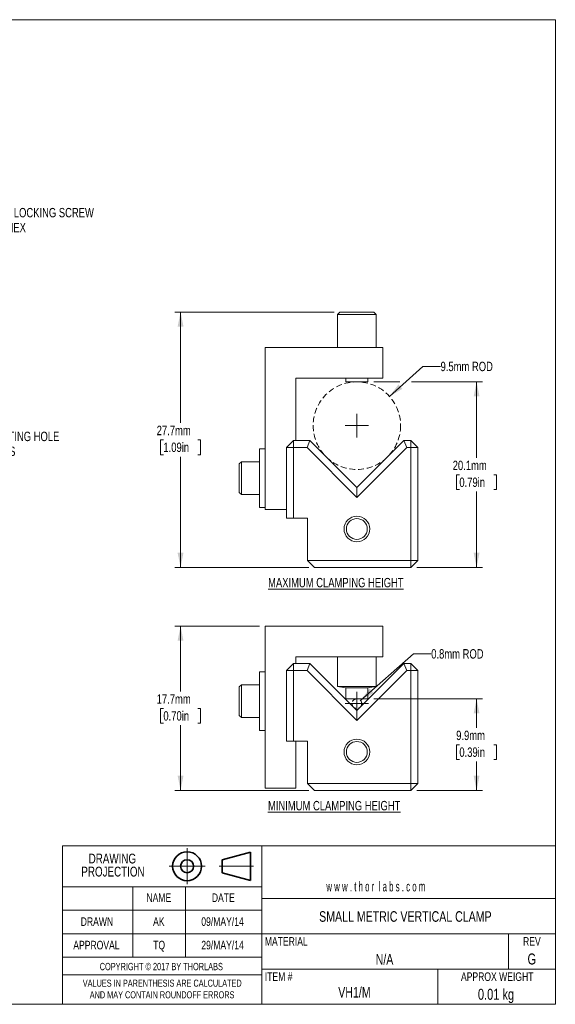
# Model space of a CAD drawing. Header units: millimetres. Extents: x 2 to 278, y 2 to 214.
# Tile 2 of 2: x 162 to 278, y 2 to 214. Entities that reach past the tile are written whole.
import ezdxf

# ---------------------------------------------------------------- set-up
doc = ezdxf.new("R2010")
doc.units = ezdxf.units.MM
doc.header["$PDSIZE"] = -1
doc.linetypes.add('CENTERX2', pattern=[20.32, 12.7, -2.54, 2.54, -2.54])
doc.linetypes.add('HIDDEN', pattern=[1.905, 1.27, -0.635])
doc.styles.add('SLDTEXTSTYLE0', font='TXT', dxfattribs={"width": 0.75})
doc.styles.add('SLDTEXTSTYLE1', font='TXT', dxfattribs={"width": 0.6})
doc.dimstyles.new('SLDDIMSTYLE1', dxfattribs={"dimtxt": 2.032, "dimasz": 3.175, "dimexe": 0, "dimexo": 0.0625, "dimgap": 0.508, "dimtad": 0, "dimtih": 1, "dimtoh": 1, "dimdec": 1, "dimlfac": 0.5, "dimrnd": 1e-09, "dimzin": 12, "dimdsep": 46, "dimtxsty": 'SLDTEXTSTYLE0', "dimsah": 1, "dimcen": 0.09, "dimadec": 0, "dimazin": 3, "dimtfac": 1, "dimtdec": 1, "dimtofl": 0, "dimtmove": 0, "dimatfit": 3, "dimfxl": 1, "dimfrac": 2, "dimtolj": 1, "dimtzin": 12, "dimarcsym": 0})
doc.dimstyles.new('SLDDIMSTYLE2', dxfattribs={"dimtxt": 2.032, "dimasz": 3.175, "dimexe": 0, "dimexo": 0.0625, "dimgap": 0.508, "dimtad": 0, "dimtih": 1, "dimtoh": 1, "dimdec": 1, "dimlfac": 0.5, "dimrnd": 1e-09, "dimzin": 12, "dimdsep": 46, "dimtxsty": 'SLDTEXTSTYLE0', "dimsah": 1, "dimcen": 0, "dimadec": 0, "dimazin": 3, "dimtfac": 1, "dimtdec": 1, "dimtofl": 0, "dimtmove": 0, "dimatfit": 3, "dimfxl": 1, "dimfrac": 2, "dimtolj": 1, "dimtzin": 12, "dimarcsym": 0})
doc.dimstyles.new('SLDDIMSTYLE3', dxfattribs={"dimtxt": 2.032, "dimasz": 3.175, "dimexe": 0, "dimexo": 0.0625, "dimgap": 0.508, "dimtad": 0, "dimtih": 1, "dimtoh": 1, "dimdec": 1, "dimlfac": 0.5, "dimrnd": 1e-09, "dimzin": 12, "dimdsep": 46, "dimtxsty": 'SLDTEXTSTYLE0', "dimsah": 1, "dimcen": 0, "dimadec": 0, "dimazin": 3, "dimtfac": 1, "dimtdec": 1, "dimtofl": 0, "dimtmove": 0, "dimatfit": 3, "dimfxl": 1, "dimfrac": 2, "dimtolj": 1, "dimtzin": 12, "dimarcsym": 0})

# ---------------------------------------------------------------- blocks, each defined once
blk = doc.blocks.new('Third Angle Projection Block')
at = {"color": 7, "linetype": 'CENTERX2', "lineweight": 18}
for p, q in [((101.48, 23.81), (101.48, 14.07)), ((96.6, 18.94), (106.35, 18.94)), ((110.14, 18.94), (119.45, 18.94))]:
    blk.add_line(p, q, dxfattribs=at)
at = {"color": 7, "linetype": 'Continuous', "lineweight": 35}
for p, q in [((118.62, 22.75), (111, 20.71)), ((118.62, 15.13), (118.62, 22.75)), ((111, 20.71), (111, 17.17)), ((111, 17.17), (118.62, 15.13))]:
    blk.add_line(p, q, dxfattribs=at)
for radius in [3.9, 1.77]:
    blk.add_circle((101.48, 18.94), radius, dxfattribs=at)
at = {"color": 7, "linetype": 'Continuous', "lineweight": 0}
blk.add_point((101.48, 18.94), dxfattribs=at)
blk = doc.blocks.new('SW_NOTE_0')
at = {"color": 0, "linetype": 'Continuous', "lineweight": 0, "char_height": 1.524, "attachment_point": 2, "style": 'SLDTEXTSTYLE0'}
for s, insert in [('VALUES IN PARENTHESIS ARE CALCULATED', (19.91, 1.96)), ('AND MAY CONTAIN ROUNDOFF ERRORS', (19.88, -0.56))]:
    blk.add_mtext(s, dxfattribs=dict(at, insert=insert))
blk = doc.blocks.new('SW_NOTE_1')
at = {"color": 0, "linetype": 'Continuous', "lineweight": 0, "char_height": 2.117, "attachment_point": 2, "style": 'SLDTEXTSTYLE0'}
for s, insert in [('DRAWING', (6.78, 2.73)), ('PROJECTION', (6.91, -0.09))]:
    blk.add_mtext(s, dxfattribs=dict(at, insert=insert))
blk = doc.blocks.new('_D_7')
at = {"color": 8, "linetype": 'Continuous', "lineweight": 18}
for p, q in [((130.68, 110.9), (144.09, 124.3)), ((144.09, 124.3), (147.9, 124.3))]:
    blk.add_line(p, q, dxfattribs=at)
blk.add_solid([(130.68, 110.9), (133.37, 112.69), (132.48, 113.59)], dxfattribs=at)
at = {"color": 8, "linetype": 'Continuous', "lineweight": 18, "char_height": 2.032, "attachment_point": 1, "style": 'SLDTEXTSTYLE0'}
for s, insert in [('4-40 MOUNTING HOLE', (148.69, 125.31)), ('BOTH SIDES', (148.69, 122.08))]:
    blk.add_mtext(s, dxfattribs=dict(at, insert=insert))
blk = doc.blocks.new('_D_14')
at = {"color": 8, "linetype": 'Continuous', "lineweight": 18}
for p, q in [((131.67, 181.48), (140.47, 172.68)), ((140.47, 172.68), (144.28, 172.68))]:
    blk.add_line(p, q, dxfattribs=at)
blk.add_solid([(131.67, 181.48), (133.46, 178.78), (134.36, 179.68)], dxfattribs=at)
at = {"color": 8, "linetype": 'Continuous', "lineweight": 18, "char_height": 2.032, "attachment_point": 1, "style": 'SLDTEXTSTYLE0'}
for s, insert in [('NYLON-TIPPED LOCKING SCREW', (145.07, 173.68)), ('2.0mm [5/64in] HEX', (145.07, 170.46))]:
    blk.add_mtext(s, dxfattribs=dict(at, insert=insert))
blk = doc.blocks.new('_D_20')
at = {"color": 8, "linetype": 'Continuous', "lineweight": 18}
for p, q in [((235.72, 67.22), (247.21, 77.3)), ((247.21, 77.3), (251.02, 77.3))]:
    blk.add_line(p, q, dxfattribs=at)
blk.add_solid([(235.72, 67.22), (238.53, 68.83), (237.69, 69.79)], dxfattribs=at)
at = {"color": 8, "linetype": 'Continuous', "lineweight": 18, "insert": (251.02, 78.3), "char_height": 2.032, "attachment_point": 1, "style": 'SLDTEXTSTYLE0'}
blk.add_mtext('0.8mm ROD', dxfattribs=at)
blk = doc.blocks.new('_D_21')
at = {"color": 8, "linetype": 'Continuous', "lineweight": 18}
for p, q in [((238.58, 67.57), (262.11, 67.57)), ((260.84, 67.57), (260.84, 61.32)), ((257.11, 57.65), (256.5, 57.65)), ((256.5, 57.65), (256.5, 54.43)), ((264.56, 57.65), (265.18, 57.65)), ((265.18, 57.65), (265.18, 54.43)), ((256.5, 54.43), (257.11, 54.43)), ((260.84, 47.76), (260.84, 54.01)), ((265.18, 54.43), (264.56, 54.43)), ((247.88, 47.76), (262.11, 47.76))]:
    blk.add_line(p, q, dxfattribs=at)
for points in [[(260.84, 67.57), (260.2, 64.4), (261.47, 64.4)], [(260.84, 47.76), (261.47, 50.94), (260.2, 50.94)]]:
    blk.add_solid(points, dxfattribs=at)
at = {"color": 8, "linetype": 'Continuous', "lineweight": 18, "char_height": 2.032, "attachment_point": 1, "style": 'SLDTEXTSTYLE0'}
for s, insert in [('9.9mm', (256.42, 60.68)), ('0.39in', (257.11, 57.05))]:
    blk.add_mtext(s, dxfattribs=dict(at, insert=insert))
blk = doc.blocks.new('_D_22')
at = {"color": 8, "linetype": 'Continuous', "lineweight": 18}
for p, q in [((213.85, 83.27), (195.51, 83.27)), ((196.78, 83.27), (196.78, 69.17)), ((193.06, 65.5), (192.44, 65.5)), ((192.44, 65.5), (192.44, 62.28)), ((200.5, 65.5), (201.12, 65.5)), ((201.12, 65.5), (201.12, 62.28)), ((192.44, 62.28), (193.06, 62.28)), ((196.78, 47.76), (196.78, 61.86)), ((201.12, 62.28), (200.5, 62.28)), ((224.52, 47.76), (195.51, 47.76))]:
    blk.add_line(p, q, dxfattribs=at)
for points in [[(196.78, 83.27), (196.14, 80.1), (197.41, 80.1)], [(196.78, 47.76), (197.41, 50.94), (196.14, 50.94)]]:
    blk.add_solid(points, dxfattribs=at)
at = {"color": 8, "linetype": 'Continuous', "lineweight": 18, "char_height": 2.032, "attachment_point": 1, "style": 'SLDTEXTSTYLE0'}
for s, insert in [('17.7mm', (191.61, 68.53)), ('0.70in', (193.06, 64.89))]:
    blk.add_mtext(s, dxfattribs=dict(at, insert=insert))
blk = doc.blocks.new('SW_CENTERMARKSYMBOL_5')
at = {"color": 0, "linetype": 'Continuous', "lineweight": 0}
for q in [(0, 2.54), (-2.54, 0), (0, -2.54), (2.54, 0)]:
    blk.add_line((0, 0), q, dxfattribs=at)
blk = doc.blocks.new('_D_23')
at = {"color": 8, "linetype": 'Continuous', "lineweight": 18}
for p, q in [((241.99, 132.94), (249.23, 139.42)), ((249.23, 139.42), (253.04, 139.42))]:
    blk.add_line(p, q, dxfattribs=at)
blk.add_solid([(241.99, 132.94), (244.78, 134.58), (243.93, 135.53)], dxfattribs=at)
at = {"color": 8, "linetype": 'Continuous', "lineweight": 18, "insert": (253.04, 140.43), "char_height": 2.032, "attachment_point": 1, "style": 'SLDTEXTSTYLE0'}
blk.add_mtext('9.5mm ROD', dxfattribs=at)
blk = doc.blocks.new('_D_24')
at = {"color": 8, "linetype": 'Continuous', "lineweight": 18}
for p, q in [((238.58, 136.09), (244.24, 136.09)), ((246.78, 136.09), (262.11, 136.09)), ((260.84, 136.09), (260.84, 119.68)), ((257.11, 116.01), (256.5, 116.01)), ((256.5, 116.01), (256.5, 112.78)), ((264.56, 116.01), (265.18, 116.01)), ((265.18, 116.01), (265.18, 112.78)), ((256.5, 112.78), (257.11, 112.78)), ((260.84, 95.96), (260.84, 112.37)), ((265.18, 112.78), (264.56, 112.78)), ((247.88, 95.96), (262.11, 95.96))]:
    blk.add_line(p, q, dxfattribs=at)
for points in [[(260.84, 136.09), (260.2, 132.92), (261.47, 132.92)], [(260.84, 95.96), (261.47, 99.13), (260.2, 99.13)]]:
    blk.add_solid(points, dxfattribs=at)
at = {"color": 8, "linetype": 'Continuous', "lineweight": 18, "char_height": 2.032, "attachment_point": 1, "style": 'SLDTEXTSTYLE0'}
for s, insert in [('20.1mm', (255.67, 119.04)), ('0.79in', (257.11, 115.4))]:
    blk.add_mtext(s, dxfattribs=dict(at, insert=insert))
blk = doc.blocks.new('_D_25')
at = {"color": 8, "linetype": 'Continuous', "lineweight": 18}
for p, q in [((230, 151.18), (195.51, 151.18)), ((196.78, 151.18), (196.78, 127.22)), ((193.06, 123.55), (192.44, 123.55)), ((192.44, 123.55), (192.44, 120.33)), ((200.5, 123.55), (201.12, 123.55)), ((201.12, 123.55), (201.12, 120.33)), ((192.44, 120.33), (193.06, 120.33)), ((196.78, 95.96), (196.78, 119.91)), ((201.12, 120.33), (200.5, 120.33)), ((224.52, 95.96), (195.51, 95.96))]:
    blk.add_line(p, q, dxfattribs=at)
for points in [[(196.78, 151.18), (196.14, 148), (197.41, 148)], [(196.78, 95.96), (197.41, 99.13), (196.14, 99.13)]]:
    blk.add_solid(points, dxfattribs=at)
at = {"color": 8, "linetype": 'Continuous', "lineweight": 18, "char_height": 2.032, "attachment_point": 1, "style": 'SLDTEXTSTYLE0'}
for s, insert in [('27.7mm', (191.61, 126.59)), ('1.09in', (193.06, 122.95))]:
    blk.add_mtext(s, dxfattribs=dict(at, insert=insert))
blk = doc.blocks.new('SW_CENTERMARKSYMBOL_6')
at = {"color": 0, "linetype": 'Continuous', "lineweight": 0}
for q in [(0, 2.54), (-2.54, 0), (0, -2.54), (2.54, 0)]:
    blk.add_line((0, 0), q, dxfattribs=at)

msp = doc.modelspace()

# ---------------------------------------------------------------- linework, layer by layer
at = {"color": 7, "linetype": 'Continuous', "lineweight": 18}
for p, q in [((1.52, 214.38), (277.88, 214.38)), ((277.88, 214.38), (277.88, 1.52)), ((231.27, 151.18), (230.76, 150.67)), ((231.27, 151.18), (238.59, 151.18)), ((239.1, 150.67), (238.59, 151.18)), ((230.76, 150.67), (230.76, 143.51)), ((230.76, 150.67), (239.1, 150.67)), ((239.1, 143.51), (239.1, 150.67)), ((215.12, 143.51), (215.12, 108.46)), ((240.52, 143.51), (215.12, 143.51)), ((240.52, 136.9), (240.52, 143.51)), ((221.72, 136.9), (240.52, 136.9)), ((221.72, 123.39), (221.72, 136.9)), ((232.55, 136.9), (232.55, 136.09)), ((237.31, 136.09), (237.31, 136.9)), ((232.55, 136.09), (237.31, 136.09)), ((215.12, 121.61), (213.85, 121.61)), ((213.85, 115.26), (213.85, 121.61)), ((221.21, 123.39), (219.69, 121.87)), ((219.69, 121.87), (221.21, 121.87)), ((219.69, 106.63), (219.69, 121.87)), ((221.21, 123.39), (221.21, 121.87)), ((221.21, 123.39), (224.77, 123.39)), ((224.14, 121.87), (221.21, 121.87)), ((221.21, 121.87), (221.21, 106.63)), ((224.77, 123.39), (224.14, 121.87)), ((234.93, 111.08), (224.14, 121.87)), ((224.77, 123.39), (234.93, 113.23)), ((234.93, 113.23), (245.09, 123.39)), ((245.72, 121.87), (234.93, 111.08)), ((245.09, 123.39), (245.72, 121.87)), ((245.09, 123.39), (246.61, 123.39)), ((246.61, 121.87), (245.72, 121.87)), ((246.61, 123.39), (246.61, 121.87)), ((248.14, 121.87), (246.61, 123.39)), ((246.61, 97.48), (246.61, 121.87)), ((248.14, 121.87), (246.61, 121.87)), ((248.14, 121.87), (248.14, 97.48)), ((209.94, 118.82), (209.48, 118.36)), ((209.48, 115.26), (209.48, 118.36)), ((213.85, 118.82), (209.94, 118.82)), ((209.94, 115.26), (209.94, 118.82)), ((209.48, 112.16), (209.48, 115.26)), ((209.94, 111.71), (209.94, 115.26)), ((213.85, 108.91), (213.85, 115.26)), ((234.93, 113.23), (234.93, 111.08)), ((248.14, 113.36), (248.14, 113.36)), ((209.48, 112.16), (209.94, 111.71)), ((209.94, 111.71), (213.85, 111.71)), ((213.85, 108.91), (215.12, 108.91)), ((215.12, 108.46), (219.69, 108.46)), ((221.21, 106.63), (219.69, 106.63)), ((221.21, 106.63), (224.26, 106.63)), ((224.26, 106.63), (224.26, 97.48)), ((224.26, 97.48), (246.61, 97.48)), ((224.26, 97.48), (225.79, 95.96)), ((246.61, 95.96), (225.79, 95.96)), ((246.61, 97.48), (246.61, 95.96)), ((246.61, 97.48), (248.14, 97.48)), ((246.61, 95.96), (248.14, 97.48)), ((215.12, 83.27), (215.12, 48.22)), ((240.52, 83.27), (215.12, 83.27)), ((240.52, 76.67), (240.52, 83.27)), ((221.72, 76.67), (240.52, 76.67)), ((221.72, 75.19), (221.72, 76.67)), ((230.76, 76.67), (230.76, 70.21)), ((239.1, 70.21), (239.1, 76.67)), ((221.21, 75.19), (219.69, 73.67)), ((221.21, 75.19), (221.21, 73.67)), ((221.21, 75.19), (224.77, 75.19)), ((224.77, 75.19), (224.14, 73.67)), ((224.77, 75.19), (234.93, 65.03)), ((234.93, 65.03), (245.09, 75.19)), ((245.09, 75.19), (245.72, 73.67)), ((245.09, 75.19), (246.61, 75.19)), ((246.61, 75.19), (246.61, 73.67)), ((248.14, 73.67), (246.61, 75.19)), ((215.12, 73.42), (213.85, 73.42)), ((213.85, 67.07), (213.85, 73.42)), ((219.69, 73.67), (221.21, 73.67)), ((219.69, 58.43), (219.69, 73.67)), ((224.14, 73.67), (221.21, 73.67)), ((221.21, 73.67), (221.21, 58.43)), ((234.93, 62.88), (224.14, 73.67)), ((245.72, 73.67), (234.93, 62.88)), ((246.61, 73.67), (245.72, 73.67)), ((246.61, 49.29), (246.61, 73.67)), ((248.14, 73.67), (246.61, 73.67)), ((248.14, 73.67), (248.14, 49.29)), ((209.94, 70.62), (209.48, 70.17)), ((213.85, 70.62), (209.94, 70.62)), ((209.94, 67.07), (209.94, 70.62)), ((209.48, 67.07), (209.48, 70.17)), ((230.76, 70.21), (232.55, 69.96)), ((230.76, 70.21), (239.1, 70.21)), ((232.55, 69.96), (232.55, 67.57)), ((232.55, 69.96), (237.31, 69.96)), ((237.31, 69.96), (239.1, 70.21)), ((237.31, 67.57), (237.31, 69.96)), ((209.48, 63.97), (209.48, 67.07)), ((209.94, 63.51), (209.94, 67.07)), ((213.85, 60.72), (213.85, 67.07)), ((232.55, 67.57), (237.31, 67.57)), ((209.48, 63.97), (209.94, 63.51)), ((234.93, 65.03), (234.93, 62.88)), ((248.14, 65.16), (248.14, 65.16)), ((209.94, 63.51), (213.85, 63.51)), ((213.85, 60.72), (215.12, 60.72)), ((221.21, 58.43), (219.69, 58.43)), ((221.21, 58.43), (224.26, 58.43)), ((221.72, 48.22), (221.72, 58.43)), ((224.26, 58.43), (224.26, 49.29)), ((224.26, 49.29), (246.61, 49.29)), ((224.26, 49.29), (225.79, 47.76)), ((246.61, 49.29), (246.61, 47.76)), ((246.61, 49.29), (248.14, 49.29)), ((246.61, 47.76), (248.14, 49.29)), ((215.12, 48.22), (221.72, 48.22)), ((246.61, 47.76), (225.79, 47.76)), ((171.2, 35.81), (171.2, 1.52)), ((171.2, 35.81), (277.88, 35.81)), ((214.38, 35.81), (214.38, 1.52)), ((214.38, 26.92), (171.2, 26.92)), ((186.44, 26.92), (186.44, 11.68)), ((197.87, 26.92), (197.87, 11.68)), ((214.38, 24.38), (277.88, 24.38)), ((214.38, 21.84), (171.2, 21.84)), ((214.38, 16.76), (171.2, 16.76)), ((214.38, 16.76), (277.88, 16.76)), ((267.72, 16.76), (267.72, 9.14)), ((214.38, 11.68), (171.2, 11.68)), ((214.38, 9.14), (277.88, 9.14)), ((252.48, 9.14), (252.48, 1.52)), ((171.2, 7.87), (214.38, 7.87)), ((277.88, 1.52), (1.52, 1.52))]:
    msp.add_line(p, q, dxfattribs=at)
at = {"color": 7, "linetype": 'HIDDEN', "lineweight": 18}
for centre, radius in [((234.93, 126.62), 9.47), ((234.93, 66.52), 1.05)]:
    msp.add_circle(centre, radius, dxfattribs=at)
at = {"color": 7, "linetype": 'Continuous', "lineweight": 18}
for centre, radius in [((234.93, 104.28), 2.77), ((234.93, 104.28), 2.26), ((234.93, 56.08), 2.77), ((234.93, 56.08), 2.26)]:
    msp.add_circle(centre, radius, dxfattribs=at)

# ---------------------------------------------------------------- block references
at = {"color": 7, "linetype": 'Continuous', "lineweight": 0}
for name, p in [('SW_CENTERMARKSYMBOL_6', (234.93, 126.62)), ('SW_CENTERMARKSYMBOL_5', (234.93, 66.52)), ('SW_NOTE_1', (175.24, 31.36)), ('SW_NOTE_0', (172.9, 4.9))]:
    msp.add_blockref(name, p, dxfattribs=at)
at = {"color": 7, "linetype": 'Continuous', "xscale": 0.8, "yscale": 0.8, "zscale": 0.8}
msp.add_blockref('Third Angle Projection Block', (117, 16.22), dxfattribs=at)

# ---------------------------------------------------------------- texts
at = {"color": 7, "linetype": 'Continuous', "lineweight": 0}
for s, insert, char_height, attachment_point, style in [('\\LMAXIMUM CLAMPING HEIGHT', (230.38, 93.7), 2.032, 2, 'SLDTEXTSTYLE0'), ('\\LMINIMUM CLAMPING HEIGHT', (230.02, 45.49), 2.032, 2, 'SLDTEXTSTYLE0'), ('w w w . t h o r  l a b s . c o m', (228.32, 28.05), 2.1167, 1, 'SLDTEXTSTYLE1'), ('NAME', (192.07, 25.5), 1.852, 2, 'SLDTEXTSTYLE0'), ('DATE', (206.02, 25.5), 1.852, 2, 'SLDTEXTSTYLE0'), ('SMALL METRIC VERTICAL CLAMP', (245.43, 21.65), 2.286, 2, 'SLDTEXTSTYLE0'), ('DRAWN', (178.68, 20.33), 1.852, 2, 'SLDTEXTSTYLE0'), ('AK', (192.07, 20.33), 1.852, 2, 'SLDTEXTSTYLE0'), ('09/MAY/14', (205.86, 20.33), 1.852, 2, 'SLDTEXTSTYLE0'), ('APPROVAL', (178.57, 15.25), 1.852, 2, 'SLDTEXTSTYLE0'), ('TQ', (192.14, 15.25), 1.852, 2, 'SLDTEXTSTYLE0'), ('29/MAY/14', (205.86, 15.25), 1.852, 2, 'SLDTEXTSTYLE0'), ('MATERIAL', (215.01, 16.05), 1.852, 1, 'SLDTEXTSTYLE0'), ('REV', (272.8, 16.05), 1.852, 2, 'SLDTEXTSTYLE0'), ('N/A', (240.91, 12.38), 2.286, 2, 'SLDTEXTSTYLE0'), ('G', (272.79, 12.51), 2.38, 2, 'SLDTEXTSTYLE0'), ('COPYRIGHT © 2017 BY THORLABS', (192.61, 10.48), 1.5875, 2, 'SLDTEXTSTYLE0'), ('ITEM #', (215.01, 8.43), 1.852, 1, 'SLDTEXTSTYLE0'), ('APPROX WEIGHT', (265.3, 8.43), 1.8521, 2, 'SLDTEXTSTYLE0'), ('VH1/M', (234.4, 5.27), 2.286, 2, 'SLDTEXTSTYLE0'), ('0.01 kg', (265.04, 4.88), 2.381, 2, 'SLDTEXTSTYLE0')]:
    msp.add_mtext(s, dxfattribs=dict(at, insert=insert, char_height=char_height, attachment_point=attachment_point, style=style))

# ---------------------------------------------------------------- dimensions: what is measured, and where the dimension line sits
at = {"color": 8, "linetype": 'Continuous', "lineweight": 18}
for p1, p2, text, dimstyle, picture, middle in [((125.78, 187.37), (131.67, 181.48), 'NYLON-TIPPED LOCKING SCREW\\P2.0mm [5/64in] HEX', 'SLDDIMSTYLE3', '_D_14', (165.92, 172.68)), ((227.87, 120.31), (241.99, 132.94), '9.5mm ROD', 'SLDDIMSTYLE3', '_D_23', (260.84, 139.42)), ((126.77, 106.98), (130.68, 110.9), '4-40 MOUNTING HOLE\\PBOTH SIDES', 'SLDDIMSTYLE2', '_D_7', (162.97, 124.3)), ((234.14, 65.83), (235.72, 67.22), '0.8mm ROD', 'SLDDIMSTYLE3', '_D_20', (258.82, 77.3))]:
    dim = msp.add_diameter_dim_2p(p1=p1, p2=p2, text=text, dimstyle=dimstyle, override={"dimpost": '<>'}, dxfattribs=at)
    dim.commit()
    dim.dimension.update_dxf_attribs({"geometry": picture, "text_midpoint": middle, "dimtype": 163})
for base, p1, p2, picture, middle in [((196.78, 95.96), (231.27, 151.18), (225.79, 95.96), '_D_25', (196.78, 123.57)), ((260.84, 95.96), (237.31, 136.09), (246.61, 95.96), '_D_24', (260.84, 116.02)), ((196.78, 83.27), (225.79, 47.76), (215.12, 83.27), '_D_22', (196.78, 65.52)), ((260.84, 47.76), (237.31, 67.57), (246.61, 47.76), '_D_21', (260.84, 57.67))]:
    dim = msp.add_linear_dim(base=base, p1=p1, p2=p2, angle=90, dimstyle='SLDDIMSTYLE1', dxfattribs=at)
    dim.commit()
    dim.dimension.update_dxf_attribs({"geometry": picture, "text_midpoint": middle, "dimtype": 160})

doc.saveas('drawing.dxf')
